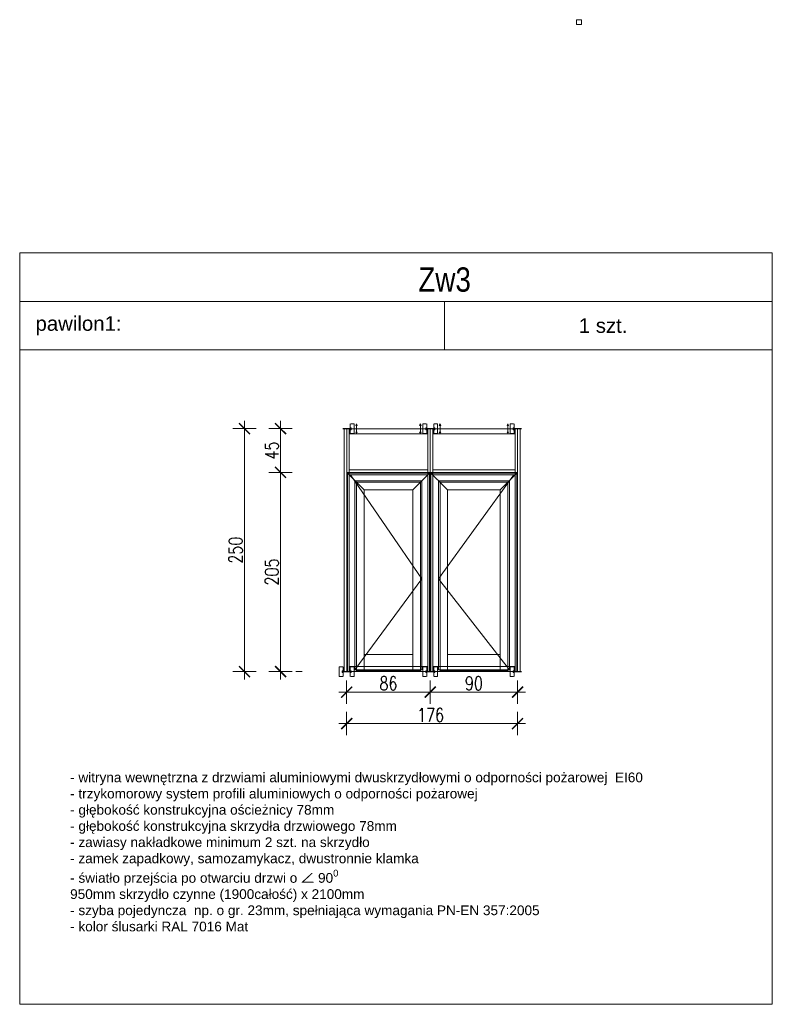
# Model space of a CAD drawing. Header units: millimetres. Extents: x 23192 to 149900, y -396339 to -79279.
# Tile 25 of 136: x 69071 to 69845, y -222761 to -221748. Entities that reach past the tile are written whole.
import ezdxf

# ---------------------------------------------------------------- set-up
doc = ezdxf.new("R2010")
doc.units = ezdxf.units.MM
doc.layers.get('0').update_dxf_attribs({"lineweight": 0})
for name, color, linetype, lineweight in [('!! 1_drzwi-linia', 213, 'Continuous', 5), ('Opis', 8, 'Continuous', 13), ('Widok-cienka', 104, 'Continuous', 15)]:
    doc.layers.add(name, color=color, linetype=linetype, lineweight=lineweight)
doc.styles.add('1-100', font='arial.ttf', dxfattribs={"height": 20})
doc.styles.add('SIMPLEX', font='simplex.shx', dxfattribs={"width": 0.77})
doc.styles.get("Standard").update_dxf_attribs({"font": 'arial.ttf', "height": 25})
doc.dimstyles.new('OL PB 100', dxfattribs={"dimscale": 4, "dimtxt": 3.5, "dimasz": 0.2, "dimexe": 10, "dimexo": 10, "dimgap": 0.5, "dimtad": 1, "dimdec": 1, "dimrnd": 0.5, "dimzin": 9, "dimdsep": 46, "dimtxsty": 'SIMPLEX', "dimblk": 'thick_MSz', "dimcen": 0.05, "dimdle": 8, "dimse1": 1, "dimse2": 1, "dimclrd": 256, "dimclre": 256, "dimclrt": 3, "dimadec": 1, "dimazin": 2, "dimtfac": 1, "dimtdec": 1, "dimtix": 1, "dimtofl": 0, "dimtmove": 2, "dimatfit": 3, "dimldrblk": 'thick_MSz', "dimfxl": 10, "dimfxlon": 1, "dimtolj": 1, "dimlwd": -1, "dimlwe": -1, "dimarcsym": 0})

# ---------------------------------------------------------------- blocks, each defined once
blk = doc.blocks.new('thick_MSz')
for p, q in [((0, 15), (0, -15)), ((-10, 0), (10, 0))]:
    blk.add_line(p, q)
at = {"const_width": 2, "elevation": 2}
blk.add_lwpolyline([(-7.1, -7.1), (7.1, 7.1)], dxfattribs=at)
blk = doc.blocks.new('*D361')
at = {"transparency": 16777216}
blk.add_line((69339.4, -222417.9), (69339.4, -222214.5), dxfattribs=at)
at = {"layer": 'DEFPOINTS', "color": 0, "transparency": 16777216}
for p in [(69339.4, -222213.7), (69359, -222213.7), (69356.4, -222418.7)]:
    blk.add_point(p, dxfattribs=at)
at = {"transparency": 16777216, "xscale": 0.8, "yscale": 0.8, "zscale": 0.8}
for p, rotation in [((69339.4, -222213.7), 90), ((69339.4, -222418.7), 270)]:
    blk.add_blockref('thick_MSz', p, dxfattribs=dict(at, rotation=rotation))
at = {"color": 3, "transparency": 16777216, "insert": (69330.4, -222316.2), "char_height": 14, "attachment_point": 5, "rotation": 90, "style": 'SIMPLEX'}
blk.add_mtext('\\A1;205', dxfattribs=at)
blk = doc.blocks.new('*D362')
at = {"transparency": 16777216}
blk.add_line((69339.4, -222212.9), (69339.4, -222169.5), dxfattribs=at)
at = {"layer": 'DEFPOINTS', "color": 0, "transparency": 16777216}
for p in [(69339.4, -222168.7), (69356.4, -222168.7), (69359, -222213.7)]:
    blk.add_point(p, dxfattribs=at)
at = {"transparency": 16777216, "xscale": 0.8, "yscale": 0.8, "zscale": 0.8}
for p, rotation in [((69339.4, -222168.7), 90), ((69339.4, -222213.7), 270)]:
    blk.add_blockref('thick_MSz', p, dxfattribs=dict(at, rotation=rotation))
at = {"color": 3, "transparency": 16777216, "insert": (69330.4, -222191.2), "char_height": 14, "attachment_point": 5, "rotation": 90, "style": 'SIMPLEX'}
blk.add_mtext('\\A1;45', dxfattribs=at)
blk = doc.blocks.new('*D363')
at = {"transparency": 16777216}
blk.add_line((69302.3, -222417.9), (69302.3, -222169.5), dxfattribs=at)
at = {"layer": 'DEFPOINTS', "color": 0, "transparency": 16777216}
for p in [(69302.3, -222168.7), (69339.4, -222168.7), (69339.3, -222418.7)]:
    blk.add_point(p, dxfattribs=at)
at = {"transparency": 16777216, "xscale": 0.8, "yscale": 0.8, "zscale": 0.8}
for p, rotation in [((69302.3, -222168.7), 90), ((69302.3, -222418.7), 270)]:
    blk.add_blockref('thick_MSz', p, dxfattribs=dict(at, rotation=rotation))
at = {"color": 3, "transparency": 16777216, "insert": (69293.3, -222293.7), "char_height": 14, "attachment_point": 5, "rotation": 90, "style": 'SIMPLEX'}
blk.add_mtext('\\A1;250', dxfattribs=at)
blk = doc.blocks.new('*D364')
at = {"transparency": 16777216}
blk.add_line((69408.2, -222439.8), (69492.5, -222439.8), dxfattribs=at)
at = {"layer": 'DEFPOINTS', "color": 0, "transparency": 16777216}
for p in [(69407.4, -222418.7), (69493.3, -222418.7), (69493.3, -222439.8)]:
    blk.add_point(p, dxfattribs=at)
at = {"transparency": 16777216, "xscale": 0.8, "yscale": 0.8, "zscale": 0.8, "rotation": 180}
blk.add_blockref('thick_MSz', (69407.4, -222439.8), dxfattribs=at)
at = {"transparency": 16777216, "xscale": 0.8, "yscale": 0.8, "zscale": 0.8}
blk.add_blockref('thick_MSz', (69493.3, -222439.8), dxfattribs=at)
at = {"color": 3, "transparency": 16777216, "insert": (69450.4, -222430.8), "char_height": 14, "attachment_point": 5, "style": 'SIMPLEX'}
blk.add_mtext('\\A1;86', dxfattribs=at)
blk = doc.blocks.new('*D365')
at = {"transparency": 16777216}
blk.add_line((69494.1, -222439.8), (69582.4, -222439.8), dxfattribs=at)
at = {"layer": 'DEFPOINTS', "color": 0, "transparency": 16777216}
for p in [(69493.3, -222418.7), (69583.2, -222418.7), (69583.2, -222439.8)]:
    blk.add_point(p, dxfattribs=at)
at = {"transparency": 16777216, "xscale": 0.8, "yscale": 0.8, "zscale": 0.8, "rotation": 180}
blk.add_blockref('thick_MSz', (69493.3, -222439.8), dxfattribs=at)
at = {"transparency": 16777216, "xscale": 0.8, "yscale": 0.8, "zscale": 0.8}
blk.add_blockref('thick_MSz', (69583.2, -222439.8), dxfattribs=at)
at = {"color": 3, "transparency": 16777216, "insert": (69538.3, -222430.8), "char_height": 14, "attachment_point": 5, "style": 'SIMPLEX'}
blk.add_mtext('\\A1;90', dxfattribs=at)
blk = doc.blocks.new('*D366')
at = {"transparency": 16777216}
blk.add_line((69408.2, -222472.2), (69582.4, -222472.2), dxfattribs=at)
at = {"layer": 'DEFPOINTS', "color": 0, "transparency": 16777216}
for p in [(69407.4, -222418.7), (69583.2, -222418.7), (69583.2, -222472.2)]:
    blk.add_point(p, dxfattribs=at)
at = {"transparency": 16777216, "xscale": 0.8, "yscale": 0.8, "zscale": 0.8, "rotation": 180}
blk.add_blockref('thick_MSz', (69407.4, -222472.2), dxfattribs=at)
at = {"transparency": 16777216, "xscale": 0.8, "yscale": 0.8, "zscale": 0.8}
blk.add_blockref('thick_MSz', (69583.2, -222472.2), dxfattribs=at)
at = {"color": 3, "transparency": 16777216, "insert": (69493.7, -222463.2), "char_height": 14, "attachment_point": 5, "style": 'SIMPLEX'}
blk.add_mtext('\\A1;176', dxfattribs=at)

msp = doc.modelspace()

# ---------------------------------------------------------------- linework, layer by layer
at = {"layer": '!! 1_drzwi-linia'}
msp.add_lwpolyline([(69648.997, -221747.883), (69648.997, -221752.883), (69643.988, -221752.883), (69643.988, -221747.883)], close=True, dxfattribs=at)
at = {"color": 0}
for p, q in [((69403.342, -222168.438), (69411.542, -222168.438)), ((69411.542, -222169.038), (69403.342, -222169.038)), ((69407.442, -222168.738), (69404.842, -222168.738)), ((69404.842, -222168.738), (69404.842, -222418.738)), ((69410.042, -222168.738), (69407.442, -222168.738)), ((69410.042, -222168.738), (69410.042, -222171.338)), ((69490.742, -222168.738), (69410.042, -222168.738)), ((69410.042, -222418.738), (69410.042, -222168.738)), ((69410.042, -222171.338), (69410.042, -222173.938)), ((69411.042, -222173.738), (69411.042, -222163.738)), ((69411.542, -222163.738), (69415.042, -222163.738)), ((69411.542, -222168.438), (69411.542, -222167.738)), ((69411.542, -222167.738), (69412.042, -222167.738)), ((69411.542, -222169.738), (69411.542, -222169.038)), ((69412.042, -222169.738), (69411.542, -222169.738)), ((69412.042, -222167.738), (69412.042, -222169.738)), ((69415.042, -222163.738), (69415.042, -222173.738)), ((69416.742, -222165.338), (69417.542, -222163.738)), ((69418.342, -222165.338), (69416.742, -222165.338)), ((69418.342, -222172.138), (69416.742, -222172.138)), ((69416.742, -222172.138), (69417.542, -222173.738)), ((69417.542, -222163.738), (69418.342, -222165.338)), ((69417.542, -222163.738), (69417.542, -222173.738)), ((69417.542, -222173.738), (69418.342, -222172.138)), ((69483.242, -222163.738), (69482.442, -222165.338)), ((69482.442, -222165.338), (69484.042, -222165.338)), ((69483.242, -222173.738), (69482.442, -222172.138)), ((69482.442, -222172.138), (69484.042, -222172.138)), ((69483.242, -222173.738), (69483.242, -222163.738)), ((69484.042, -222165.338), (69483.242, -222163.738)), ((69484.042, -222172.138), (69483.242, -222173.738)), ((69485.742, -222173.738), (69485.742, -222163.738)), ((69485.742, -222163.738), (69489.242, -222163.738)), ((69488.742, -222169.738), (69488.742, -222167.738)), ((69488.742, -222167.738), (69489.242, -222167.738)), ((69489.242, -222169.738), (69488.742, -222169.738)), ((69489.242, -222167.738), (69489.242, -222168.438)), ((69489.242, -222168.438), (69497.442, -222168.438)), ((69489.242, -222169.038), (69489.242, -222169.738)), ((69497.442, -222169.038), (69489.242, -222169.038)), ((69489.742, -222163.738), (69489.742, -222173.738)), ((69490.742, -222171.338), (69490.742, -222168.738)), ((69493.342, -222168.738), (69490.742, -222168.738)), ((69490.742, -222168.738), (69490.742, -222418.738)), ((69490.742, -222173.938), (69490.742, -222171.338)), ((69495.942, -222168.738), (69493.342, -222168.738)), ((69495.942, -222168.738), (69493.342, -222168.738)), ((69495.942, -222168.738), (69495.942, -222171.338)), ((69580.642, -222168.738), (69495.942, -222168.738)), ((69495.942, -222168.738), (69495.942, -222171.338)), ((69495.942, -222418.738), (69495.942, -222168.738)), ((69495.942, -222171.338), (69495.942, -222173.938)), ((69495.942, -222171.338), (69495.942, -222173.938)), ((69496.942, -222173.738), (69496.942, -222163.738)), ((69497.442, -222163.738), (69500.942, -222163.738)), ((69497.442, -222168.438), (69497.442, -222167.738)), ((69497.442, -222167.738), (69497.942, -222167.738)), ((69497.442, -222169.738), (69497.442, -222169.038)), ((69497.942, -222169.738), (69497.442, -222169.738)), ((69497.942, -222167.738), (69497.942, -222169.738)), ((69500.942, -222163.738), (69500.942, -222173.738)), ((69502.642, -222165.338), (69503.442, -222163.738)), ((69504.242, -222165.338), (69502.642, -222165.338)), ((69504.242, -222172.138), (69502.642, -222172.138)), ((69502.642, -222172.138), (69503.442, -222173.738)), ((69503.442, -222163.738), (69504.242, -222165.338)), ((69503.442, -222163.738), (69503.442, -222173.738)), ((69503.442, -222173.738), (69504.242, -222172.138)), ((69573.142, -222163.738), (69572.342, -222165.338)), ((69572.342, -222165.338), (69573.942, -222165.338)), ((69573.142, -222173.738), (69572.342, -222172.138)), ((69572.342, -222172.138), (69573.942, -222172.138)), ((69573.142, -222173.738), (69573.142, -222163.738)), ((69573.942, -222165.338), (69573.142, -222163.738)), ((69573.942, -222172.138), (69573.142, -222173.738)), ((69575.642, -222173.738), (69575.642, -222163.738)), ((69575.642, -222163.738), (69579.142, -222163.738)), ((69578.642, -222169.738), (69578.642, -222167.738)), ((69578.642, -222167.738), (69579.142, -222167.738)), ((69579.142, -222169.738), (69578.642, -222169.738)), ((69579.142, -222167.738), (69579.142, -222168.438)), ((69579.142, -222168.438), (69587.342, -222168.438)), ((69579.142, -222169.038), (69579.142, -222169.738)), ((69587.342, -222169.038), (69579.142, -222169.038)), ((69579.642, -222163.738), (69579.642, -222173.738)), ((69580.642, -222171.338), (69580.642, -222168.738)), ((69583.242, -222168.738), (69580.642, -222168.738)), ((69580.642, -222168.738), (69580.642, -222418.738)), ((69580.642, -222173.938), (69580.642, -222171.338)), ((69585.842, -222168.738), (69583.242, -222168.738)), ((69585.842, -222418.738), (69585.842, -222168.738)), ((69410.042, -222173.938), (69490.742, -222173.938)), ((69415.042, -222173.738), (69411.542, -222173.738)), ((69489.242, -222173.738), (69485.742, -222173.738)), ((69495.942, -222173.938), (69580.642, -222173.938)), ((69500.942, -222173.738), (69497.442, -222173.738)), ((69579.142, -222173.738), (69575.642, -222173.738)), ((69404.842, -222213.738), (69404.842, -222211.138)), ((69410.042, -222211.138), (69410.042, -222213.738)), ((69490.742, -222211.138), (69410.042, -222211.138)), ((69490.742, -222213.738), (69490.742, -222211.138)), ((69495.942, -222211.138), (69495.942, -222213.738)), ((69580.642, -222211.138), (69495.942, -222211.138)), ((69580.642, -222213.738), (69580.642, -222211.138)), ((69585.842, -222211.138), (69585.842, -222213.738)), ((69404.842, -222216.338), (69404.842, -222213.738)), ((69412.892, -222219.188), (69408.242, -222214.538)), ((69408.242, -222214.538), (69408.242, -222418.738)), ((69492.542, -222214.538), (69408.242, -222214.538)), ((69408.242, -222214.538), (69412.892, -222219.188)), ((69410.042, -222213.738), (69410.042, -222216.338)), ((69410.042, -222216.338), (69490.742, -222216.338)), ((69417.542, -222223.838), (69412.892, -222219.188)), ((69412.892, -222219.188), (69417.542, -222223.838)), ((69484.842, -222222.238), (69415.942, -222222.238)), ((69415.942, -222222.238), (69420.592, -222226.888)), ((69420.592, -222226.888), (69415.942, -222222.238)), ((69415.942, -222222.238), (69415.942, -222416.738)), ((69480.192, -222226.888), (69484.842, -222222.238)), ((69484.842, -222222.238), (69480.192, -222226.888)), ((69483.242, -222223.838), (69487.892, -222219.188)), ((69487.892, -222219.188), (69483.242, -222223.838)), ((69484.842, -222416.738), (69484.842, -222222.238)), ((69487.892, -222219.188), (69492.542, -222214.538)), ((69492.542, -222214.538), (69487.892, -222219.188)), ((69490.742, -222216.338), (69490.742, -222213.738)), ((69492.542, -222418.738), (69492.542, -222214.538)), ((69498.792, -222219.188), (69494.142, -222214.538)), ((69494.142, -222214.538), (69494.142, -222418.738)), ((69582.442, -222214.538), (69494.142, -222214.538)), ((69494.142, -222214.538), (69498.792, -222219.188)), ((69495.942, -222213.738), (69495.942, -222216.338)), ((69495.942, -222216.338), (69580.642, -222216.338)), ((69503.442, -222223.838), (69498.792, -222219.188)), ((69498.792, -222219.188), (69503.442, -222223.838)), ((69574.742, -222222.238), (69501.842, -222222.238)), ((69501.842, -222222.238), (69506.492, -222226.888)), ((69506.492, -222226.888), (69501.842, -222222.238)), ((69501.842, -222222.238), (69501.842, -222416.738)), ((69570.092, -222226.888), (69574.742, -222222.238)), ((69574.742, -222222.238), (69570.092, -222226.888)), ((69573.142, -222223.838), (69577.792, -222219.188)), ((69577.792, -222219.188), (69573.142, -222223.838)), ((69574.742, -222416.738), (69574.742, -222222.238)), ((69577.792, -222219.188), (69582.442, -222214.538)), ((69582.442, -222214.538), (69577.792, -222219.188)), ((69580.642, -222216.338), (69580.642, -222213.738)), ((69582.442, -222418.738), (69582.442, -222214.538)), ((69585.842, -222213.738), (69585.842, -222216.338)), ((69417.542, -222418.738), (69417.542, -222223.838)), ((69417.542, -222223.838), (69483.242, -222223.838)), ((69420.592, -222226.888), (69425.242, -222231.538)), ((69425.242, -222231.538), (69420.592, -222226.888)), ((69425.242, -222231.538), (69475.542, -222231.538)), ((69425.242, -222416.738), (69425.242, -222231.538)), ((69475.542, -222231.538), (69480.192, -222226.888)), ((69480.192, -222226.888), (69475.542, -222231.538)), ((69475.542, -222231.538), (69475.542, -222416.738)), ((69483.242, -222223.838), (69483.242, -222418.738)), ((69503.442, -222418.738), (69503.442, -222223.838)), ((69503.442, -222223.838), (69573.142, -222223.838)), ((69506.492, -222226.888), (69511.142, -222231.538)), ((69511.142, -222231.538), (69506.492, -222226.888)), ((69511.142, -222231.538), (69565.442, -222231.538)), ((69511.142, -222416.738), (69511.142, -222231.538)), ((69565.442, -222231.538), (69570.092, -222226.888)), ((69570.092, -222226.888), (69565.442, -222231.538)), ((69565.442, -222231.538), (69565.442, -222416.738)), ((69573.142, -222223.838), (69573.142, -222418.738)), ((69425.242, -222400.938), (69425.242, -222408.838)), ((69475.542, -222400.938), (69425.242, -222400.938)), ((69475.542, -222408.838), (69475.542, -222400.938)), ((69511.142, -222400.938), (69511.142, -222408.838)), ((69565.442, -222400.938), (69511.142, -222400.938)), ((69565.442, -222408.838), (69565.442, -222400.938)), ((69399.842, -222423.738), (69399.842, -222413.738)), ((69399.842, -222413.738), (69403.342, -222413.738)), ((69403.842, -222413.738), (69403.842, -222423.738)), ((69404.842, -222416.138), (69404.842, -222413.538)), ((69404.842, -222418.738), (69404.842, -222416.138)), ((69410.042, -222413.538), (69410.042, -222416.138)), ((69490.742, -222413.538), (69410.042, -222413.538)), ((69410.042, -222416.138), (69410.042, -222418.738)), ((69411.042, -222423.738), (69411.042, -222413.738)), ((69411.542, -222413.738), (69415.042, -222413.738)), ((69415.042, -222413.738), (69415.042, -222423.738)), ((69425.242, -222408.838), (69425.242, -222416.738)), ((69475.542, -222416.738), (69475.542, -222408.838)), ((69485.742, -222423.738), (69485.742, -222413.738)), ((69485.742, -222413.738), (69489.242, -222413.738)), ((69489.742, -222413.738), (69489.742, -222423.738)), ((69490.742, -222416.138), (69490.742, -222413.538)), ((69490.742, -222418.738), (69490.742, -222416.138)), ((69495.942, -222413.538), (69495.942, -222416.138)), ((69580.642, -222413.538), (69495.942, -222413.538)), ((69495.942, -222416.138), (69495.942, -222418.738)), ((69496.942, -222423.738), (69496.942, -222413.738)), ((69497.442, -222413.738), (69500.942, -222413.738)), ((69500.942, -222413.738), (69500.942, -222423.738)), ((69511.142, -222408.838), (69511.142, -222416.738)), ((69565.442, -222416.738), (69565.442, -222408.838)), ((69575.642, -222423.738), (69575.642, -222413.738)), ((69575.642, -222413.738), (69579.142, -222413.738)), ((69579.642, -222413.738), (69579.642, -222423.738)), ((69580.642, -222416.138), (69580.642, -222413.538)), ((69580.642, -222418.738), (69580.642, -222416.138)), ((69585.842, -222413.538), (69585.842, -222416.138)), ((69585.842, -222416.138), (69585.842, -222418.738)), ((69361.556, -222418.738), (69355.223, -222418.738)), ((69403.342, -222423.738), (69399.842, -222423.738)), ((69402.842, -222419.738), (69402.842, -222417.738)), ((69402.842, -222417.738), (69403.342, -222417.738)), ((69403.342, -222419.738), (69402.842, -222419.738)), ((69403.342, -222417.738), (69403.342, -222418.438)), ((69403.342, -222418.438), (69411.542, -222418.438)), ((69403.342, -222419.038), (69403.342, -222419.738)), ((69411.542, -222419.038), (69403.342, -222419.038)), ((69404.842, -222418.738), (69407.442, -222418.738)), ((69407.442, -222418.738), (69410.042, -222418.738)), ((69408.242, -222418.738), (69412.892, -222418.738)), ((69410.042, -222418.738), (69490.742, -222418.738)), ((69411.542, -222418.438), (69411.542, -222417.738)), ((69411.542, -222417.738), (69412.042, -222417.738)), ((69411.542, -222419.738), (69411.542, -222419.038)), ((69412.042, -222419.738), (69411.542, -222419.738)), ((69415.042, -222423.738), (69411.542, -222423.738)), ((69412.042, -222417.738), (69412.042, -222419.738)), ((69412.892, -222418.738), (69417.542, -222418.738)), ((69415.942, -222416.738), (69420.592, -222416.738)), ((69417.542, -222417.538), (69417.542, -222418.138)), ((69483.242, -222417.538), (69417.542, -222417.538)), ((69417.542, -222418.138), (69417.542, -222418.738)), ((69417.542, -222418.738), (69483.242, -222418.738)), ((69420.592, -222416.738), (69425.242, -222416.738)), ((69425.242, -222416.738), (69475.542, -222416.738)), ((69475.542, -222416.738), (69480.192, -222416.738)), ((69480.192, -222416.738), (69484.842, -222416.738)), ((69483.242, -222418.138), (69483.242, -222417.538)), ((69483.242, -222418.738), (69483.242, -222418.138)), ((69483.242, -222418.738), (69487.892, -222418.738)), ((69489.242, -222423.738), (69485.742, -222423.738)), ((69487.892, -222418.738), (69492.542, -222418.738)), ((69488.742, -222419.738), (69488.742, -222417.738)), ((69488.742, -222417.738), (69489.242, -222417.738)), ((69489.242, -222419.738), (69488.742, -222419.738)), ((69489.242, -222417.738), (69489.242, -222418.438)), ((69489.242, -222418.438), (69497.442, -222418.438)), ((69489.242, -222419.038), (69489.242, -222419.738)), ((69497.442, -222419.038), (69489.242, -222419.038)), ((69490.742, -222418.738), (69493.342, -222418.738)), ((69490.742, -222418.738), (69493.342, -222418.738)), ((69493.342, -222418.738), (69495.942, -222418.738)), ((69493.342, -222418.738), (69495.942, -222418.738)), ((69494.142, -222418.738), (69498.792, -222418.738)), ((69495.942, -222418.738), (69580.642, -222418.738)), ((69497.442, -222418.438), (69497.442, -222417.738)), ((69497.442, -222417.738), (69497.942, -222417.738)), ((69497.442, -222419.738), (69497.442, -222419.038)), ((69497.942, -222419.738), (69497.442, -222419.738)), ((69500.942, -222423.738), (69497.442, -222423.738)), ((69497.942, -222417.738), (69497.942, -222419.738)), ((69498.792, -222418.738), (69503.442, -222418.738)), ((69501.842, -222416.738), (69506.492, -222416.738)), ((69503.442, -222417.538), (69503.442, -222418.138)), ((69573.142, -222417.538), (69503.442, -222417.538)), ((69503.442, -222418.138), (69503.442, -222418.738)), ((69503.442, -222418.738), (69573.142, -222418.738)), ((69506.492, -222416.738), (69511.142, -222416.738)), ((69511.142, -222416.738), (69565.442, -222416.738)), ((69565.442, -222416.738), (69570.092, -222416.738)), ((69570.092, -222416.738), (69574.742, -222416.738)), ((69573.142, -222418.138), (69573.142, -222417.538)), ((69573.142, -222418.738), (69573.142, -222418.138)), ((69573.142, -222418.738), (69577.792, -222418.738)), ((69579.142, -222423.738), (69575.642, -222423.738)), ((69577.792, -222418.738), (69582.442, -222418.738)), ((69578.642, -222419.738), (69578.642, -222417.738)), ((69578.642, -222417.738), (69579.142, -222417.738)), ((69579.142, -222419.738), (69578.642, -222419.738)), ((69579.142, -222417.738), (69579.142, -222418.438)), ((69579.142, -222418.438), (69587.342, -222418.438)), ((69579.142, -222419.038), (69579.142, -222419.738)), ((69587.342, -222419.038), (69579.142, -222419.038)), ((69580.642, -222418.738), (69583.242, -222418.738)), ((69583.242, -222418.738), (69585.842, -222418.738))]:
    msp.add_line(p, q, dxfattribs=at)
at = {"color": 6}
for p, q in [((69407.442, -222168.738), (69493.342, -222168.738)), ((69407.442, -222168.738), (69407.442, -222418.738)), ((69493.342, -222168.738), (69583.242, -222168.738)), ((69493.342, -222168.738), (69493.342, -222418.738)), ((69493.342, -222168.738), (69493.342, -222418.738)), ((69583.242, -222168.738), (69583.242, -222418.738)), ((69407.442, -222213.738), (69493.342, -222213.738)), ((69408.242, -222214.538), (69408.242, -222418.738)), ((69492.542, -222214.538), (69408.242, -222214.538)), ((69484.842, -222222.238), (69415.942, -222222.238)), ((69415.942, -222222.238), (69415.942, -222416.738)), ((69484.842, -222416.738), (69484.842, -222222.238)), ((69492.542, -222418.738), (69492.542, -222214.538)), ((69493.342, -222213.738), (69583.242, -222213.738)), ((69494.142, -222214.538), (69494.142, -222418.738)), ((69582.442, -222214.538), (69494.142, -222214.538)), ((69574.742, -222222.238), (69501.842, -222222.238)), ((69501.842, -222222.238), (69501.842, -222416.738)), ((69574.742, -222416.738), (69574.742, -222222.238)), ((69582.442, -222418.738), (69582.442, -222214.538)), ((69407.442, -222418.738), (69493.342, -222418.738)), ((69408.242, -222418.738), (69492.542, -222418.738)), ((69415.942, -222416.738), (69484.842, -222416.738)), ((69493.342, -222418.738), (69583.242, -222418.738)), ((69493.342, -222418.738), (69493.342, -222418.738)), ((69494.142, -222418.738), (69582.442, -222418.738)), ((69501.842, -222416.738), (69574.742, -222416.738))]:
    msp.add_line(p, q, dxfattribs=at)
at = {"color": 11}
for p, q in [((69411.241, -222216.338), (69484.842, -222323.238)), ((69579.443, -222216.338), (69501.842, -222323.238)), ((69415.942, -222416.738), (69484.842, -222323.238)), ((69574.742, -222416.738), (69501.842, -222323.238))]:
    msp.add_line(p, q, dxfattribs=at)
msp.add_lwpolyline([(69071.056, -221987.742), (69845.251, -221987.742), (69845.251, -222761.03), (69071.056, -222761.03)], close=True)
at = {"layer": 'Widok-cienka'}
for points in [[(69071.056, -222037.742), (69845.251, -222037.742)], [(69508.153, -222037.742), (69508.153, -222087.742)], [(69071.056, -222087.742), (69845.251, -222087.742)]]:
    msp.add_lwpolyline(points, dxfattribs=at)

# ---------------------------------------------------------------- texts
at = {"ltscale": 0.7}
for s, insert, char_height, width, attachment_point in [('\\A1;\\pxql;pawilon1: ', (69208.132, -222062.742), 15, 241.62415, 5), ('\\A1;1 szt. ', (69671.215, -222062.742), 15, 241.62415, 5), ('\\A1;\\pxql;- witryna wewnętrzna z drzwiami aluminiowymi dwuskrzydłowymi o odporności pożarowej  EI60\\P- trzykomorowy system profili aluminiowych o odporności pożarowej\\P- głębokość konstrukcyjna ościeżnicy 78mm\\P- głębokość konstrukcyjna skrzydła drzwiowego 78mm\\P- zawiasy nakładkowe minimum 2 szt. na skrzydło\\P{\\A0;- zamek zapadkowy, samozamykacz, dwustronnie klamka\\P}- światło przejścia po otwarciu drzwi o {\\fISOCPEUR|b0|i0|c238|p34;∠} 90{\\H0.7x;\\S0^ ;}   \\P950mm skrzydło czynne (1900całość) x 2100mm \\P- szyba pojedyncza  np. o gr. 23mm, spełniająca wymagania PN-EN 357:2005\\P{\\A0;- kolor ślusarki RAL 7016 Mat}', (69122.934, -222522.541), 10, 862.4285, 1)]:
    msp.add_mtext(s, dxfattribs=dict(at, insert=insert, char_height=char_height, width=width, attachment_point=attachment_point))
at = {"layer": 'Opis', "insert": (69071.056, -222002.752), "char_height": 25, "attachment_point": 1, "style": '1-100'}
msp.add_mtext_dynamic_manual_height_columns('\\pxqc;{\\fArial Narrow|b0|i0|c238|p34;Zw3}', width=874.19474, gutter_width=0, heights=[0], dxfattribs=at)

# ---------------------------------------------------------------- dimensions: what is measured, and where the dimension line sits
for base, p1, p2, picture, middle in [((69302.312, -222168.738), (69339.344, -222418.738), (69339.362, -222168.738), '*D363', (69293.312, -222293.738)), ((69339.362, -222168.738), (69358.956, -222213.738), (69356.356, -222168.738), '*D362', (69330.362, -222191.238)), ((69339.362, -222213.738), (69356.356, -222418.738), (69358.956, -222213.738), '*D361', (69330.362, -222316.238))]:
    dim = msp.add_linear_dim(base=base, p1=p1, p2=p2, angle=90, dimstyle='OL PB 100')
    dim.commit()
    dim.dimension.update_dxf_attribs({"geometry": picture, "text_midpoint": middle})
for base, p1, p2, picture, middle in [((69493.342, -222439.761), (69407.442, -222418.738), (69493.342, -222418.738), '*D364', (69450.392, -222430.761)), ((69583.242, -222439.761), (69493.342, -222418.738), (69583.242, -222418.738), '*D365', (69538.292, -222430.761))]:
    dim = msp.add_linear_dim(base=base, p1=p1, p2=p2, dimstyle='OL PB 100')
    dim.commit()
    dim.dimension.update_dxf_attribs({"geometry": picture, "text_midpoint": middle})
dim = msp.add_linear_dim(base=(69583.242, -222472.224), p1=(69407.442, -222418.738), p2=(69583.242, -222418.738), dimstyle='OL PB 100')
dim.commit()
dim.dimension.update_dxf_attribs({"geometry": '*D366', "text_midpoint": (69493.742, -222463.224), "dimtype": 160})

doc.saveas('drawing.dxf')
